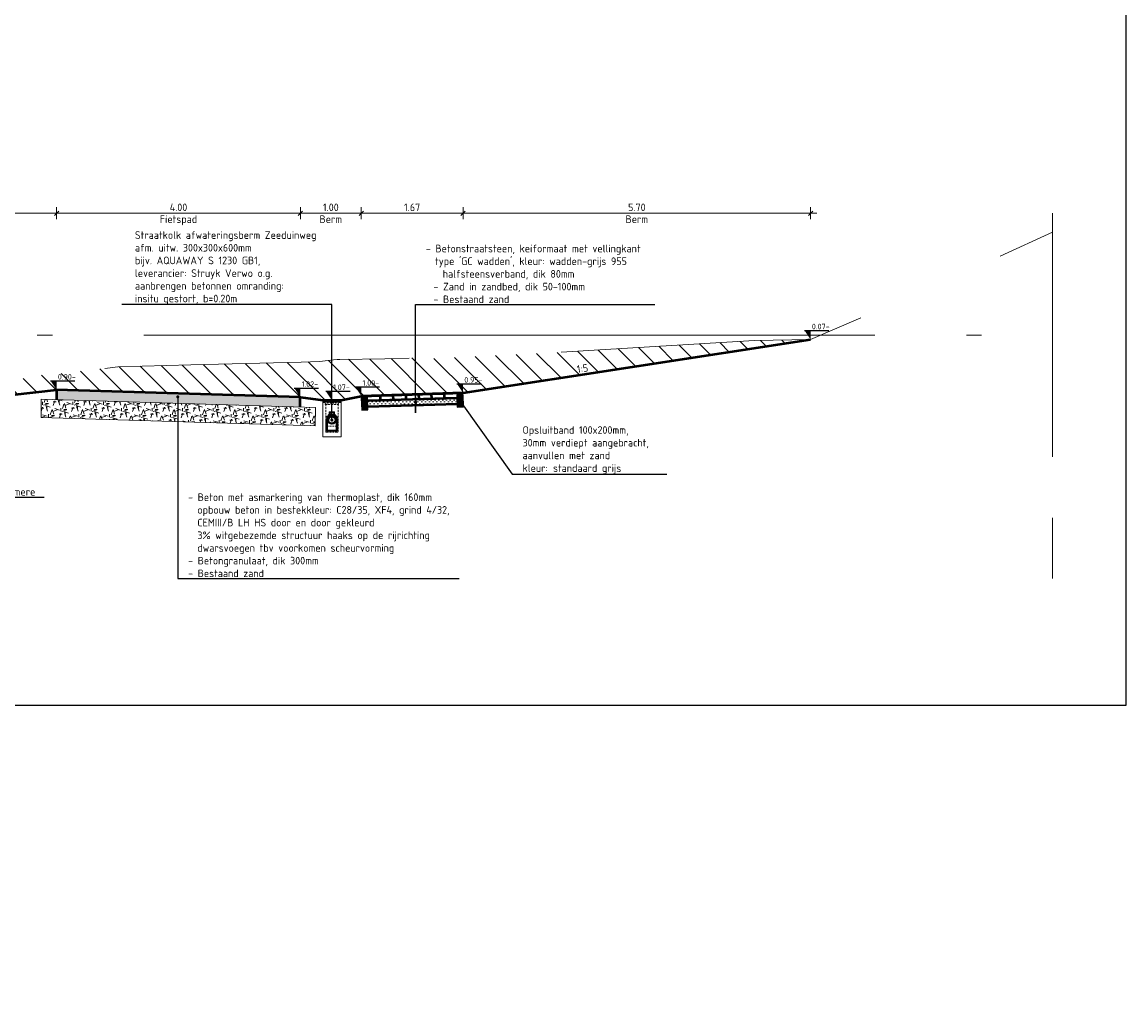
# Model space of a CAD drawing. Header units: metres. Extents: x 2162321 to 2882343, y 1364975 to 1365021.
# Tile 8 of 16: x 2162350 to 2162368, y 1364975 to 1364991. Entities that reach past the tile are written whole.
import ezdxf
from ezdxf import colors
from ezdxf.entities.mleader import LeaderData, LeaderLine
from ezdxf.enums import TextEntityAlignment as Align
from ezdxf.math import Vec2, Vec3

# ---------------------------------------------------------------- set-up
doc = ezdxf.new("R2010")
doc.units = ezdxf.units.M
for name, pattern in [('AL-NAP_LIJN-SO', [15.25, 12, -1.5, 0.25, -1.5]), ('HIDDEN', [0.375, 0.25, -0.125]), ('ZZ-AFBREEK-SO', [7, 4, -1, 1, -1])]:
    doc.linetypes.add(name, pattern=pattern)
doc.layers.get('Defpoints').update_dxf_attribs({"color": 151})
for name, color, linetype, lineweight in [('B-WE-GR-MAAIVELD-GD', 253, 'Continuous', 18), ('N-WE-AM-AFBREEKLIJN-G', 7, 'ZZ-AFBREEK-SO', 18), ('N-WE-GW-BERM-GD', 90, 'Continuous', 50), ('N-WE-GW-GROND_ONTGRAVEN-AD-100', 7, 'Continuous', 18), ('N-WE-GW-GROND_ZAND_CUNETZAND-AD-100', 50, 'Continuous', 18), ('N-WE-GW-GROND_ZAND_CUNETZAND-GD', 50, 'Continuous', 50), ('N-WE-RI-HWA_KOLK_STRAATKOLK-GD', 150, 'Continuous', 50), ('N-WE-VH-FUNDERING_GRANULAAT-AD-50', 7, 'Continuous', 18), ('N-WE-VH-KANTOPSLUITING_OPSLUITBAND-SD', 150, 'Continuous', 25), ('N-WE-VH-VERHARDING_BETON-AD-100', 7, 'Continuous', 18), ('N-WE-VH-VERHARDING_BETON-GD', 7, 'Continuous', 50), ('N-WE-VH-VERHARDING_BETONSTRAATSTEEN_KEIFORMAAT_GRIJS-GD', 251, 'Continuous', 50), ('X-XX-AL-M', 7, 'Continuous', 18), ('X-XX-AL-NAP-G', 7, 'AL-NAP_LIJN-SO', 18), ('X-XX-AL-PEILMAAT-SD', 7, 'Continuous', 25), ('X-XX-AL-T25', 7, 'Continuous', 25)]:
    doc.layers.add(name, color=color, linetype=linetype, lineweight=lineweight)
doc.layers.add('X-XX-AL-TEKENBLAD_HULPLIJN-GD', color=7, linetype='Continuous', lineweight=25, plot=False)
doc.styles.add('NLCS-ISO', font='NLCS-ISO.ttf')
doc.styles.add('NLCS-ISO-M50-T25', font='NLCS-ISO.ttf', dxfattribs={"height": 0.125})
doc.dimstyles.new('NLCS-M50-T25-SCHRAP_L2_H2', dxfattribs={"dimscale": 0.05, "dimtxt": 2.5, "dimasz": 1.4, "dimexe": 2, "dimexo": 2, "dimgap": 0.7, "dimtad": 1, "dimzin": 0, "dimdsep": 46, "dimtxsty": 'NLCS-ISO-M50-T25', "dimblk": 'OBLIQUE', "dimcen": 0, "dimdle": 2, "dimclrd": 256, "dimclre": 256, "dimclrt": 256, "dimazin": 0, "dimtfac": 1, "dimtdec": 3, "dimtofl": 0, "dimtmove": 0, "dimatfit": 3, "dimldrblk": 'OBLIQUE', "dimfxl": 2, "dimfxlon": 1, "dimtfillclr": 256, "dimtolj": 1, "dimtzin": 0, "dimlwd": -1, "dimlwe": -1, "dimarcsym": 0})

# ---------------------------------------------------------------- blocks, each defined once
blk = doc.blocks.new('_Oblique')
at = {"color": 0, "linetype": 'ByBlock', "lineweight": -2}
blk.add_line((-0.5, -0.5), (0.5, 0.5), dxfattribs=at)
blk = doc.blocks.new('*D12')
at = {"layer": 'Defpoints', "color": 0, "transparency": 16777216}
for p in [(2162354.696, 1364987.661), (2162350.696, 1364984.76), (2162354.696, 1364984.64)]:
    blk.add_point(p, dxfattribs=at)
at = {"layer": 'X-XX-AL-M', "transparency": 16777216}
for p, q in [((2162350.596, 1364987.661), (2162354.796, 1364987.661)), ((2162350.696, 1364987.561), (2162350.696, 1364987.761)), ((2162354.696, 1364987.561), (2162354.696, 1364987.761))]:
    blk.add_line(p, q, dxfattribs=at)
at = {"layer": 'X-XX-AL-M', "transparency": 16777216, "xscale": 0.06999999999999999, "yscale": 0.06999999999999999, "zscale": 0.06999999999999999, "rotation": 180}
blk.add_blockref('_Oblique', (2162350.696, 1364987.661), dxfattribs=at)
at = {"layer": 'X-XX-AL-M', "transparency": 16777216, "xscale": 0.06999999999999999, "yscale": 0.06999999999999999, "zscale": 0.06999999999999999}
blk.add_blockref('_Oblique', (2162354.696, 1364987.661), dxfattribs=at)
at = {"layer": 'X-XX-AL-M', "transparency": 16777216, "char_height": 0.125, "attachment_point": 5, "style": 'NLCS-ISO-M50-T25'}
for s, insert in [('\\A1;4.00', (2162352.696, 1364987.758)), ('\\A1;Fietspad', (2162352.696, 1364987.545))]:
    blk.add_mtext(s, dxfattribs=dict(at, insert=insert))
blk = doc.blocks.new('*D13')
at = {"layer": 'Defpoints', "color": 0, "transparency": 16777216}
for p in [(2162355.696, 1364987.661), (2162354.696, 1364984.64), (2162355.696, 1364984.66)]:
    blk.add_point(p, dxfattribs=at)
at = {"layer": 'X-XX-AL-M', "transparency": 16777216}
for p, q in [((2162354.596, 1364987.661), (2162355.796, 1364987.661)), ((2162354.696, 1364987.561), (2162354.696, 1364987.761)), ((2162355.696, 1364987.561), (2162355.696, 1364987.761))]:
    blk.add_line(p, q, dxfattribs=at)
at = {"layer": 'X-XX-AL-M', "transparency": 16777216, "xscale": 0.06999999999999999, "yscale": 0.06999999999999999, "zscale": 0.06999999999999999, "rotation": 180}
blk.add_blockref('_Oblique', (2162354.696, 1364987.661), dxfattribs=at)
at = {"layer": 'X-XX-AL-M', "transparency": 16777216, "xscale": 0.06999999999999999, "yscale": 0.06999999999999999, "zscale": 0.06999999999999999}
blk.add_blockref('_Oblique', (2162355.696, 1364987.661), dxfattribs=at)
at = {"layer": 'X-XX-AL-M', "transparency": 16777216, "char_height": 0.125, "attachment_point": 5, "style": 'NLCS-ISO-M50-T25'}
for s, insert in [('\\A1;1.00', (2162355.196, 1364987.758)), ('\\A1;Berm', (2162355.196, 1364987.563))]:
    blk.add_mtext(s, dxfattribs=dict(at, insert=insert))
blk = doc.blocks.new('*D14')
at = {"layer": 'Defpoints', "color": 0, "transparency": 16777216}
for p in [(2162357.365, 1364987.661), (2162357.365, 1364984.71), (2162355.696, 1364984.66)]:
    blk.add_point(p, dxfattribs=at)
at = {"layer": 'X-XX-AL-M', "transparency": 16777216}
for p, q in [((2162355.596, 1364987.661), (2162357.465, 1364987.661)), ((2162355.696, 1364987.561), (2162355.696, 1364987.761)), ((2162357.365, 1364987.561), (2162357.365, 1364987.761))]:
    blk.add_line(p, q, dxfattribs=at)
at = {"layer": 'X-XX-AL-M', "transparency": 16777216, "xscale": 0.06999999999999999, "yscale": 0.06999999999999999, "zscale": 0.06999999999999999, "rotation": 180}
blk.add_blockref('_Oblique', (2162355.696, 1364987.661), dxfattribs=at)
at = {"layer": 'X-XX-AL-M', "transparency": 16777216, "xscale": 0.06999999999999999, "yscale": 0.06999999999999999, "zscale": 0.06999999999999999}
blk.add_blockref('_Oblique', (2162357.365, 1364987.661), dxfattribs=at)
at = {"layer": 'X-XX-AL-M', "transparency": 16777216, "insert": (2162356.53, 1364987.758), "char_height": 0.125, "attachment_point": 5, "style": 'NLCS-ISO-M50-T25'}
blk.add_mtext('\\A1;1.67', dxfattribs=at)
blk = doc.blocks.new('*D15')
at = {"layer": 'Defpoints', "color": 0, "transparency": 16777216}
for p in [(2162363.07, 1364987.661), (2162363.07, 1364985.586), (2162357.366, 1364984.71)]:
    blk.add_point(p, dxfattribs=at)
at = {"layer": 'X-XX-AL-M', "transparency": 16777216}
for p, q in [((2162357.266, 1364987.661), (2162363.17, 1364987.661)), ((2162357.366, 1364987.561), (2162357.366, 1364987.761)), ((2162363.07, 1364987.561), (2162363.07, 1364987.761))]:
    blk.add_line(p, q, dxfattribs=at)
at = {"layer": 'X-XX-AL-M', "transparency": 16777216, "xscale": 0.06999999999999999, "yscale": 0.06999999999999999, "zscale": 0.06999999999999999, "rotation": 180}
blk.add_blockref('_Oblique', (2162357.366, 1364987.661), dxfattribs=at)
at = {"layer": 'X-XX-AL-M', "transparency": 16777216, "xscale": 0.06999999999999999, "yscale": 0.06999999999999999, "zscale": 0.06999999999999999}
blk.add_blockref('_Oblique', (2162363.07, 1364987.661), dxfattribs=at)
at = {"layer": 'X-XX-AL-M', "transparency": 16777216, "char_height": 0.125, "attachment_point": 5, "style": 'NLCS-ISO-M50-T25'}
for s, insert in [('\\A1;5.70', (2162360.218, 1364987.758)), ('\\A1;Berm', (2162360.218, 1364987.563))]:
    blk.add_mtext(s, dxfattribs=dict(at, insert=insert))
blk = doc.blocks.new('SAL-PEILMAAT_INFRACAD_H01-SOD')
blk.add_line((-2, 3), (6, 3))
blk.add_solid([(-2, 3), (0, 3), (0, 0)])
at = {"style": 'NLCS-ISO'}
blk.add_attdef('...', (0.4, 3.4), '', height=1.8, dxfattribs=at)
blk = doc.blocks.new('*D36')
at = {"layer": 'Defpoints', "color": 0, "transparency": 16777216}
for p in [(2162350.696, 1364987.661), (2162350.696, 1364984.76), (2162344.184, 1364984.03)]:
    blk.add_point(p, dxfattribs=at)
at = {"layer": 'X-XX-AL-M', "transparency": 16777216}
for p, q in [((2162344.084, 1364987.661), (2162350.796, 1364987.661)), ((2162344.184, 1364987.561), (2162344.184, 1364987.761)), ((2162350.696, 1364987.561), (2162350.696, 1364987.761))]:
    blk.add_line(p, q, dxfattribs=at)
at = {"layer": 'X-XX-AL-M', "transparency": 16777216, "xscale": 0.06999999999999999, "yscale": 0.06999999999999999, "zscale": 0.06999999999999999, "rotation": 180}
blk.add_blockref('_Oblique', (2162344.184, 1364987.661), dxfattribs=at)
at = {"layer": 'X-XX-AL-M', "transparency": 16777216, "xscale": 0.06999999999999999, "yscale": 0.06999999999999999, "zscale": 0.06999999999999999}
blk.add_blockref('_Oblique', (2162350.696, 1364987.661), dxfattribs=at)
at = {"layer": 'X-XX-AL-M', "transparency": 16777216, "char_height": 0.125, "attachment_point": 5, "style": 'NLCS-ISO-M50-T25'}
for s, insert in [('\\A1;6.51', (2162347.44, 1364987.758)), ('\\A1;Berm', (2162347.44, 1364987.563))]:
    blk.add_mtext(s, dxfattribs=dict(at, insert=insert))
blk = doc.blocks.new('SVH-KANTOPSLUITING_OPSLUITBAND_100X200-D')
blk.add_hatch(color=254).paths.add_polyline_path([(-0.1, -0.2), (0, -0.2), (0, 0), (-0.1, 0)])
at = {"flags": 128}
blk.add_lwpolyline([(-0.1, -0.2), (0, -0.2), (0, 0), (-0.1, 0)], close=True, dxfattribs=at)
blk = doc.blocks.new('_Dot')
at = {"color": 0, "linetype": 'ByBlock', "lineweight": -2}
blk.add_line((-0.5, 0), (-1, 0), dxfattribs=at)
at = {"color": 0, "linetype": 'ByBlock', "const_width": 0.5}
blk.add_lwpolyline([(-0.25, 0, 1), (0.25, 0, 1)], format="xyb", close=True, dxfattribs=at)
blk = doc.blocks.new('Straatkolk Aquaway S1230-60 GB1')
at = {"layer": 'N-WE-RI-HWA_KOLK_STRAATKOLK-GD', "lineweight": 18}
blk.add_lwpolyline([(0, 0.6), (0, 0.583), (0, 0.562), (0, 0), (0.3, 0), (0.3, 0.562), (0.3, 0.583), (0.3, 0.6)], close=True, dxfattribs=at)
for points in [[(0, 0.593), (0.3, 0.593)], [(0, 0.593), (0.017, 0.593)], [(0, 0.583), (0.042, 0.583), (0.042, 0.565)], [(0.042, 0.562), (0, 0.562)], [(0.033, 0.593), (0.05, 0.593)], [(0.042, 0.549), (0.042, 0.53), (0.071, 0.53)], [(0.077, 0.569), (0.05, 0.569), (0.05, 0.599), (0.071, 0.599)], [(0.05, 0.598), (0.062, 0.598), (0.069, 0.598), (0.075, 0.598), (0.075, 0.581), (0.077, 0.581), (0.077, 0.556), (0.09, 0.556), (0.09, 0.581), (0.092, 0.581), (0.092, 0.598), (0.101, 0.598), (0.109, 0.598), (0.117, 0.598), (0.117, 0.581), (0.12, 0.581), (0.12, 0.556), (0.135, 0.556), (0.135, 0.581), (0.138, 0.581), (0.138, 0.598), (0.146, 0.598), (0.154, 0.598), (0.163, 0.598), (0.163, 0.581), (0.165, 0.581), (0.165, 0.556), (0.18, 0.556), (0.18, 0.581), (0.182, 0.581), (0.182, 0.598), (0.191, 0.598), (0.199, 0.598), (0.207, 0.598), (0.207, 0.581), (0.21, 0.581), (0.21, 0.556), (0.222, 0.556), (0.222, 0.581), (0.225, 0.581), (0.225, 0.598), (0.231, 0.598), (0.237, 0.598), (0.25, 0.598)], [(0.05, 0.593), (0.05, 0.57)], [(0.05, 0.57), (0.05, 0.57)], [(0.05, 0.554), (0.05, 0.53), (0.05, 0.508)], [(0.086, 0.599), (0.118, 0.599)], [(0.09, 0.569), (0.12, 0.569)], [(0.134, 0.599), (0.166, 0.599)], [(0.135, 0.569), (0.165, 0.569)], [(0.18, 0.569), (0.21, 0.569)], [(0.182, 0.599), (0.213, 0.599)], [(0.229, 0.599), (0.25, 0.599), (0.25, 0.569), (0.222, 0.569)], [(0.257, 0.549), (0.257, 0.53), (0.229, 0.53)], [(0.25, 0.593), (0.267, 0.593)], [(0.251, 0.59), (0.25, 0.59)], [(0.251, 0.579), (0.25, 0.579)], [(0.251, 0.57), (0.25, 0.57)], [(0.251, 0.593), (0.251, 0.57)], [(0.251, 0.554), (0.251, 0.53), (0.251, 0.508)], [(0.3, 0.583), (0.257, 0.583), (0.257, 0.565)], [(0.3, 0.562), (0.257, 0.562)], [(0.283, 0.593), (0.3, 0.593)], [(0.05, 0.493), (0.05, 0.461)], [(0.05, 0.445), (0.05, 0.413)], [(0.05, 0.397), (0.05, 0.366)], [(0.086, 0.53), (0.118, 0.53)], [(0.134, 0.53), (0.166, 0.53)], [(0.182, 0.53), (0.213, 0.53)], [(0.251, 0.493), (0.251, 0.461)], [(0.251, 0.445), (0.251, 0.413)], [(0.251, 0.397), (0.251, 0.366)], [(0.05, 0.35), (0.05, 0.318)], [(0.05, 0.302), (0.05, 0.27)], [(0.05, 0.254), (0.05, 0.223)], [(0.05, 0.207), (0.05, 0.175)], [(0.251, 0.35), (0.251, 0.318)], [(0.251, 0.302), (0.251, 0.27)], [(0.251, 0.254), (0.251, 0.223)], [(0.251, 0.207), (0.251, 0.175)], [(0.05, 0.159), (0.05, 0.127)], [(0.142, 0.075), (0.11, 0.075)], [(0.19, 0.075), (0.158, 0.075)], [(0.251, 0.159), (0.251, 0.127)]]:
    blk.add_lwpolyline(points, dxfattribs=at)
at = {"layer": 'N-WE-RI-HWA_KOLK_STRAATKOLK-GD', "lineweight": 13}
for points in [[(0.142, 0.409), (0.111, 0.409), (0.11, 0.409), (0.109, 0.409), (0.108, 0.408), (0.108, 0.408), (0.107, 0.407), (0.107, 0.406), (0.106, 0.405), (0.106, 0.405), (0.106, 0.404), (0.106, 0.38), (0.106, 0.377), (0.105, 0.374), (0.103, 0.371), (0.102, 0.368), (0.099, 0.366), (0.097, 0.364), (0.087, 0.356), (0.084, 0.353)], [(0.115, 0.381), (0.115, 0.381), (0.115, 0.38), (0.116, 0.38), (0.116, 0.38), (0.116, 0.38), (0.117, 0.379), (0.124, 0.379), (0.124, 0.379), (0.125, 0.379), (0.125, 0.379), (0.126, 0.378), (0.126, 0.378), (0.126, 0.378), (0.126, 0.368), (0.126, 0.368), (0.126, 0.367), (0.126, 0.367), (0.125, 0.367), (0.125, 0.367), (0.125, 0.367), (0.124, 0.366), (0.114, 0.362), (0.104, 0.357), (0.102, 0.356)], [(0.197, 0.356), (0.196, 0.357), (0.186, 0.362), (0.175, 0.366), (0.175, 0.367), (0.174, 0.367), (0.174, 0.367), (0.174, 0.368), (0.174, 0.368), (0.174, 0.378), (0.174, 0.378), (0.174, 0.378), (0.174, 0.378), (0.174, 0.379), (0.175, 0.379), (0.175, 0.379), (0.176, 0.379), (0.176, 0.379), (0.183, 0.379), (0.183, 0.38), (0.184, 0.38), (0.184, 0.38), (0.184, 0.38), (0.185, 0.38), (0.185, 0.38), (0.185, 0.381), (0.185, 0.381), (0.185, 0.394), (0.185, 0.394), (0.185, 0.395), (0.185, 0.395), (0.185, 0.395), (0.185, 0.396), (0.184, 0.396), (0.184, 0.396), (0.183, 0.397), (0.183, 0.397), (0.182, 0.397), (0.15, 0.397), (0.118, 0.397), (0.117, 0.397), (0.116, 0.397), (0.116, 0.396), (0.116, 0.396), (0.116, 0.396), (0.116, 0.396), (0.115, 0.395), (0.115, 0.395), (0.115, 0.394), (0.115, 0.394), (0.115, 0.381), (0.115, 0.372), (0.115, 0.372), (0.115, 0.372), (0.115, 0.371), (0.116, 0.371), (0.116, 0.371), (0.116, 0.37), (0.117, 0.37), (0.126, 0.37), (0.142, 0.37)], [(0.158, 0.409), (0.189, 0.409), (0.19, 0.409), (0.19, 0.409), (0.191, 0.408), (0.192, 0.408), (0.193, 0.407), (0.193, 0.406), (0.193, 0.405), (0.194, 0.405), (0.194, 0.404), (0.194, 0.38), (0.194, 0.377), (0.195, 0.374), (0.196, 0.371), (0.198, 0.368), (0.2, 0.366), (0.203, 0.364), (0.213, 0.356), (0.216, 0.353)], [(0.158, 0.37), (0.174, 0.37), (0.183, 0.37), (0.183, 0.37), (0.184, 0.371), (0.184, 0.371), (0.184, 0.371), (0.185, 0.371), (0.185, 0.372), (0.185, 0.372), (0.185, 0.372), (0.185, 0.381)], [(0.052, 0.246), (0.052, 0.276), (0.052, 0.282), (0.053, 0.294), (0.054, 0.298)], [(0.052, 0.199), (0.052, 0.231)], [(0.052, 0.151), (0.052, 0.183)], [(0.073, 0.342), (0.071, 0.339), (0.064, 0.328), (0.059, 0.317), (0.058, 0.314)], [(0.065, 0.306), (0.065, 0.304), (0.063, 0.293), (0.062, 0.282), (0.062, 0.255)], [(0.062, 0.239), (0.062, 0.207)], [(0.062, 0.192), (0.062, 0.16)], [(0.09, 0.346), (0.086, 0.343), (0.079, 0.334), (0.073, 0.325), (0.071, 0.321)], [(0.229, 0.321), (0.227, 0.325), (0.221, 0.334), (0.213, 0.343), (0.21, 0.346)], [(0.242, 0.314), (0.241, 0.317), (0.236, 0.328), (0.229, 0.339), (0.227, 0.342)], [(0.238, 0.255), (0.238, 0.282), (0.237, 0.293), (0.235, 0.304), (0.234, 0.306)], [(0.238, 0.207), (0.238, 0.239)], [(0.238, 0.16), (0.238, 0.192)], [(0.248, 0.246), (0.248, 0.276), (0.248, 0.282), (0.247, 0.294), (0.246, 0.299)], [(0.248, 0.231), (0.248, 0.199)], [(0.248, 0.183), (0.248, 0.151)], [(0.094, 0.101), (0.058, 0.101), (0.057, 0.101), (0.056, 0.101), (0.055, 0.102), (0.054, 0.102), (0.054, 0.103), (0.053, 0.103), (0.053, 0.104), (0.052, 0.105), (0.052, 0.106), (0.052, 0.135)], [(0.062, 0.144), (0.062, 0.117), (0.062, 0.116), (0.062, 0.115), (0.063, 0.114), (0.063, 0.113), (0.064, 0.112), (0.065, 0.112), (0.066, 0.111), (0.067, 0.111), (0.068, 0.111), (0.094, 0.111)], [(0.094, 0.175), (0.067, 0.175)], [(0.142, 0.175), (0.11, 0.175)], [(0.11, 0.111), (0.142, 0.111)], [(0.142, 0.101), (0.11, 0.101)], [(0.19, 0.175), (0.158, 0.175)], [(0.158, 0.111), (0.19, 0.111)], [(0.19, 0.101), (0.158, 0.101)], [(0.232, 0.175), (0.205, 0.175)], [(0.205, 0.111), (0.232, 0.111), (0.233, 0.111), (0.234, 0.111), (0.235, 0.112), (0.236, 0.112), (0.237, 0.113), (0.237, 0.114), (0.237, 0.115), (0.238, 0.116), (0.238, 0.117), (0.238, 0.144)], [(0.205, 0.101), (0.243, 0.101), (0.243, 0.101), (0.244, 0.101), (0.245, 0.102), (0.245, 0.102), (0.246, 0.103), (0.247, 0.103), (0.247, 0.104), (0.247, 0.105), (0.248, 0.106), (0.248, 0.135)]]:
    blk.add_lwpolyline(points, dxfattribs=at)
at = {"layer": 'N-WE-RI-HWA_KOLK_STRAATKOLK-GD', "lineweight": 35}
for points in [[(0.067, 0.276), (0.067, 0.108)], [(0.232, 0.108), (0.232, 0.276)], [(0.069, 0.106), (0.23, 0.106)]]:
    blk.add_lwpolyline(points, dxfattribs=at)
at = {"layer": 'N-WE-RI-HWA_KOLK_STRAATKOLK-GD', "lineweight": 18}
for points in [[(0.094, 0.075), (0.064, 0.075, -0.415349), (0.05, 0.09), (0.05, 0.112)], [(0.251, 0.112), (0.251, 0.09, -0.393098), (0.235, 0.075), (0.205, 0.075)]]:
    blk.add_lwpolyline(points, format="xyb", dxfattribs=at)
at = {"layer": 'N-WE-RI-HWA_KOLK_STRAATKOLK-GD', "lineweight": 35}
for radius in [0.0624, 0.0573]:
    blk.add_circle((0.15, 0.276), radius, dxfattribs=at)
for centre, radius, start, end in [((0.15, 0.276), 0.0823, 0, 180), ((0.07, 0.108), 0.0019, 179.9999, 270.0001), ((0.23, 0.108), 0.0019, 269.9999, 0.0001)]:
    blk.add_arc(centre, radius, start, end, dxfattribs=at)

msp = doc.modelspace()

# ---------------------------------------------------------------- hatches: boundary and pattern name
at = {"layer": 'N-WE-GW-GROND_ONTGRAVEN-AD-100'}
h = msp.add_hatch(dxfattribs=at)
h.set_pattern_fill('AGW-WERK_ONTGRAVEN-SO', color=256, scale=0.05, pattern_type=2)
h.set_pattern_definition([(135, (-14.2, 20.3), (-0.176776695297, -0.176776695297), [])])
h.paths.add_polyline_path([(2162363.07, 1364985.586), (2162362.149, 1364985.57), (2162358.787, 1364985.369), (2162356.682, 1364985.266), (2162356.617, 1364985.276), (2162356.57, 1364985.286), (2162356.084, 1364985.27), (2162355.341, 1364985.262), (2162355.301, 1364985.262), (2162355.241, 1364985.252), (2162355.017, 1364985.225), (2162354.709, 1364985.217), (2162352.896, 1364985.173), (2162351.701, 1364985.139), (2162350.778, 1364985.031), (2162350.347, 1364984.994), (2162349.324, 1364984.744), (2162348.217, 1364984.482), (2162350.696, 1364984.76), (2162354.696, 1364984.64), (2162355.063, 1364984.589), (2162355.363, 1364984.589), (2162355.696, 1364984.66), (2162357.366, 1364984.71)])
h.paths.add_polyline_path([(2162350.596, 1364984.91), (2162350.696, 1364984.91), (2162350.696, 1364984.76)], flags=24)
edge = h.paths.add_edge_path(flags=16)
edge.add_line((2162350.596, 1364984.91), (2162350.996, 1364984.91))
h.paths.add_polyline_path([(2162350.694, 1364984.907), (2162351.018, 1364984.907), (2162351.018, 1364985.042), (2162350.694, 1364985.042)], flags=24)
h.paths.add_polyline_path([(2162354.596, 1364984.79), (2162354.696, 1364984.79), (2162354.696, 1364984.64)], flags=24)
edge = h.paths.add_edge_path(flags=16)
edge.add_line((2162354.596, 1364984.79), (2162354.996, 1364984.79))
h.paths.add_polyline_path([(2162354.693, 1364984.787), (2162354.999, 1364984.787), (2162354.999, 1364984.922), (2162354.693, 1364984.922)], flags=24)
h.paths.add_polyline_path([(2162355.596, 1364984.81), (2162355.696, 1364984.81), (2162355.696, 1364984.66)], flags=24)
edge = h.paths.add_edge_path(flags=16)
edge.add_line((2162355.596, 1364984.81), (2162355.996, 1364984.81))
h.paths.add_polyline_path([(2162355.693, 1364984.807), (2162355.999, 1364984.807), (2162355.999, 1364984.942), (2162355.693, 1364984.942)], flags=24)
h.paths.add_polyline_path([(2162357.266, 1364984.86), (2162357.366, 1364984.86), (2162357.366, 1364984.71)], flags=24)
edge = h.paths.add_edge_path(flags=16)
edge.add_line((2162357.266, 1364984.86), (2162357.666, 1364984.86))
h.paths.add_polyline_path([(2162357.363, 1364984.857), (2162357.687, 1364984.857), (2162357.687, 1364984.992), (2162357.363, 1364984.992)], flags=24)
h.paths.add_polyline_path([(2162359.215, 1364985.012), (2162359.462, 1364985.051), (2162359.433, 1364985.236), (2162359.186, 1364985.198)], flags=24)
at = {"layer": 'N-WE-GW-GROND_ZAND_CUNETZAND-AD-100'}
h = msp.add_hatch(dxfattribs=at)
h.set_pattern_fill('AGW-GROND_ZAND_CUNETZAND-SOD', color=256, scale=0.05, pattern_type=2)
h.set_pattern_definition([(0, (0, 0), (0.03125, 0.03125), [0, -0.0625])])
h.paths.add_polyline_path([(2162357.267, 1364984.627), (2162356.585, 1364984.606), (2162356.585, 1364984.506), (2162357.27, 1364984.527)])
h.paths.add_polyline_path([(2162356.585, 1364984.606), (2162355.797, 1364984.583), (2162355.8, 1364984.483), (2162356.585, 1364984.506)])
at = {"layer": 'N-WE-VH-FUNDERING_GRANULAAT-AD-50'}
h = msp.add_hatch(dxfattribs=at)
h.set_pattern_fill('AVH-FUNDERING_GRANULAAT_BETON-SOD', color=256, scale=0.05, pattern_type=2)
h.set_pattern_definition([(0, (0.0125, 0.0375), (0.2, 0.1), [0.05, -0.45]), (18.43495, (0.0375, -0.0625), (0.19999998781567, 0.10000023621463), [0.079057, -1.502082]), (71.56505, (0.0125, 0.0375), (0.150000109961, -0.050000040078), [0.079057, -0.079057]), (90, (0.0375, -0.0625), (-0.1, 0.2), [0.05, -0.45]), (108.43495, (0.0625, 0.0375), (-0.10000023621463, 0.19999998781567), [0.079057, -1.502082]), (161.56505, (-0.0375, 0.0125), (0.050000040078, 0.150000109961), [0.079057, -0.079057]), (180, (-0.0125, -0.0375), (-0.2, -0.1), [0.05, -0.45]), (198.43495, (-0.0375, 0.0625), (-0.19999998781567, -0.10000023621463), [0.079057, -1.502082]), (270, (-0.0375, 0.0625), (0.1, -0.2), [0.05, -0.45]), (288.43495, (-0.0625, -0.0375), (0.10000023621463, -0.19999998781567), [0.079057, -1.502082])])
h.paths.add_polyline_path([(2162354.938, 1364984.172), (2162354.943, 1364984.472), (2162351.282, 1364984.582), (2162350.947, 1364984.503), (2162350.584, 1364984.425), (2162350.441, 1364984.391), (2162350.44, 1364984.307)])
h.paths.add_polyline_path([(2162350.947, 1364984.503), (2162351.282, 1364984.582), (2162350.444, 1364984.607), (2162350.441, 1364984.391), (2162350.584, 1364984.425)])
at = {"layer": 'N-WE-VH-VERHARDING_BETON-AD-100'}
h = msp.add_hatch(dxfattribs=at)
h.set_pattern_fill('AVH-BETON-SO', color=256, scale=0.04, pattern_type=2)
h.set_pattern_definition([(45, (0.04, 0.04), (0, 0.169705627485), [0.0056568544, -0.082024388, 0, -0.082024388]), (45, (0.04924, 0.03617), (0, 0.169705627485), [0.0056568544, -0.082024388, 0, -0.082024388]), (337.5, (0.044, 0.044), (-9.8e-11, -0.169705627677), [0.01, -0.059943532, 0, -0.05983532]), (337.5, (0.04, 0.04), (-9.8e-11, -0.169705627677), [0.01, -0.059943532, 0, -0.05983532]), (60, (0, 0), (-0.0799999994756, 0.138564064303), [0.0075, -0.07625, 0, -0.07625]), (120, (0, 0), (-0.1599999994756, 3.03e-10), [0.0075, -0.07625, 0, -0.07625]), (0, (-0.00375, 0.0065), (0.08, 0.138564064), [0.0075, -0.07625, 0, -0.07625])])
h.paths.add_polyline_path([(2162350.696, 1364984.76), (2162350.694, 1364984.6), (2162354.693, 1364984.48), (2162354.695, 1364984.64)])

# ---------------------------------------------------------------- linework, layer by layer
at = {"layer": 'B-WE-GR-MAAIVELD-GD', "linetype": 'HIDDEN', "lineweight": 13, "ltscale": 20, "flags": 128}
msp.add_lwpolyline([(2162321.626, 1364983.638), (2162329.759, 1364983.841), (2162329.911, 1364983.835), (2162330.542, 1364983.829), (2162330.997, 1364983.83), (2162331.075, 1364983.827), (2162331.827, 1364983.823), (2162332.093, 1364983.822), (2162332.162, 1364983.819), (2162332.195, 1364983.82), (2162332.622, 1364983.804), (2162332.679, 1364983.806), (2162333.094, 1364983.823), (2162335.411, 1364983.804), (2162336.126, 1364983.797), (2162338.231, 1364983.781), (2162338.871, 1364983.776), (2162342.165, 1364983.739), (2162342.309, 1364983.738), (2162344.878, 1364983.798), (2162346.758, 1364984.178), (2162348.174, 1364984.472), (2162349.324, 1364984.744), (2162350.347, 1364984.994), (2162350.778, 1364985.031), (2162351.701, 1364985.139), (2162352.896, 1364985.173), (2162354.709, 1364985.217), (2162355.017, 1364985.225), (2162355.241, 1364985.252), (2162355.301, 1364985.262), (2162355.341, 1364985.262), (2162356.084, 1364985.27), (2162356.57, 1364985.286), (2162356.617, 1364985.276), (2162356.682, 1364985.266), (2162358.787, 1364985.369), (2162362.149, 1364985.57), (2162363.07, 1364985.586), (2162365.134, 1364986.479), (2162367.038, 1364987.352)], dxfattribs=at)
at = {"layer": 'N-WE-AM-AFBREEKLIJN-G', "flags": 128}
msp.add_lwpolyline([(2162367.038, 1364987.661), (2162367.038, 1364981.661)], dxfattribs=at)
at = {"layer": 'N-WE-GW-BERM-GD', "flags": 128}
for points in [[(2162357.366, 1364984.71), (2162363.07, 1364985.586)], [(2162344.184, 1364984.03), (2162350.696, 1364984.76)], [(2162354.696, 1364984.64), (2162355.063, 1364984.589), (2162355.363, 1364984.589), (2162355.696, 1364984.66)]]:
    msp.add_lwpolyline(points, dxfattribs=at)
at = {"layer": 'N-WE-GW-GROND_ZAND_CUNETZAND-GD', "flags": 128}
for points in [[(2162357.268, 1364984.627), (2162355.798, 1364984.583)], [(2162357.271, 1364984.527), (2162355.801, 1364984.483)]]:
    msp.add_lwpolyline(points, dxfattribs=at)
at = {"layer": 'N-WE-VH-FUNDERING_GRANULAAT-AD-50', "flags": 128}
for points in [[(2162350.444, 1364984.607), (2162350.44, 1364984.307)], [(2162350.444, 1364984.607), (2162354.943, 1364984.472)], [(2162354.943, 1364984.472), (2162354.938, 1364984.172), (2162350.44, 1364984.307)]]:
    msp.add_lwpolyline(points, dxfattribs=at)
at = {"layer": 'N-WE-VH-VERHARDING_BETON-GD', "flags": 128}
msp.add_lwpolyline([(2162354.693, 1364984.48), (2162354.695, 1364984.64), (2162350.696, 1364984.76), (2162350.694, 1364984.6)], dxfattribs=at)
at = {"layer": 'N-WE-VH-VERHARDING_BETONSTRAATSTEEN_KEIFORMAAT_GRIJS-GD', "flags": 128}
for points in [[(2162355.696, 1364984.66), (2162357.366, 1364984.71)], [(2162357.365, 1364984.71), (2162355.696, 1364984.66)], [(2162357.055, 1364984.7), (2162357.058, 1364984.621)], [(2162356.006, 1364984.669), (2162356.008, 1364984.589)], [(2162356.216, 1364984.675), (2162356.218, 1364984.595)], [(2162356.425, 1364984.682), (2162356.428, 1364984.602)], [(2162356.635, 1364984.688), (2162356.638, 1364984.608)], [(2162356.845, 1364984.694), (2162356.848, 1364984.614)]]:
    msp.add_lwpolyline(points, dxfattribs=at)
at = {"layer": 'X-XX-AL-NAP-G', "flags": 128}
msp.add_lwpolyline([(2162321.626, 1364985.661), (2162367.038, 1364985.661)], dxfattribs=at)
at = {"layer": 'X-XX-AL-TEKENBLAD_HULPLIJN-GD', "color": 2, "flags": 128}
msp.add_lwpolyline([(2162320.794, 1365020.63), (2162368.244, 1365020.63), (2162368.244, 1364979.58), (2162320.794, 1364979.58)], close=True, dxfattribs=at)

# ---------------------------------------------------------------- block references
msp.add_blockref('Straatkolk Aquaway S1230-60 GB1', (2162355.063, 1364983.989))
at = {"layer": 'N-WE-VH-KANTOPSLUITING_OPSLUITBAND-SD', "rotation": 1.714756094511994}
for p in [(2162355.796, 1364984.633), (2162357.365, 1364984.68)]:
    msp.add_blockref('SVH-KANTOPSLUITING_OPSLUITBAND_100X200-D', p, dxfattribs=at)
at = {"layer": 'X-XX-AL-PEILMAAT-SD', "xscale": 0.05, "yscale": 0.05}
for p, zscale, values in [((2162363.07, 1364985.586), 0.1, {'...': '0.07-'}), ((2162350.696, 1364984.76), 0.1, {'...': '0.90-'}), ((2162354.696, 1364984.64), 0.1, {'...': '1.02-'}), ((2162355.696, 1364984.66), 0.1, {'...': '1.00-'}), ((2162357.366, 1364984.71), 0.1, {'...': '0.95-'}), ((2162355.213, 1364984.589), 0.05, {'...': '1.07-'})]:
    msp.add_blockref('SAL-PEILMAAT_INFRACAD_H01-SOD', p, dxfattribs=dict(at, zscale=zscale)).add_auto_attribs(values)

# ---------------------------------------------------------------- texts
at = {"layer": 'X-XX-AL-T25', "style": 'NLCS-ISO-M50-T25'}
msp.add_text('1:5', height=0.125, rotation=8.9337, dxfattribs=at).set_placement((2162359.341, 1364985.013), align=Align.BOTTOM_CENTER)

# ---------------------------------------------------------------- dimensions: what is measured, and where the dimension line sits
at = {"layer": 'X-XX-AL-M'}
for base, p1, p2, text, picture, middle in [((2162350.696, 1364987.661), (2162344.184, 1364984.03), (2162350.696, 1364984.76), '<>\\XBerm', '*D36', (2162347.44, 1364987.661)), ((2162354.696, 1364987.661), (2162350.696, 1364984.76), (2162354.696, 1364984.64), '<>\\XFietspad', '*D12', (2162352.696, 1364987.661)), ((2162355.696, 1364987.661), (2162354.696, 1364984.64), (2162355.696, 1364984.66), '<>\\XBerm', '*D13', (2162355.196, 1364987.661)), ((2162363.07, 1364987.661), (2162357.366, 1364984.71), (2162363.07, 1364985.586), '<>\\XBerm', '*D15', (2162360.218, 1364987.661))]:
    dim = msp.add_linear_dim(base=base, p1=p1, p2=p2, text=text, dimstyle='NLCS-M50-T25-SCHRAP_L2_H2', dxfattribs=at)
    dim.commit()
    dim.dimension.update_dxf_attribs({"geometry": picture, "text_midpoint": middle})
dim = msp.add_linear_dim(base=(2162357.365, 1364987.661), p1=(2162355.696, 1364984.66), p2=(2162357.365, 1364984.71), dimstyle='NLCS-M50-T25-SCHRAP_L2_H2', dxfattribs=at)
dim.commit()
dim.dimension.update_dxf_attribs({"geometry": '*D14', "text_midpoint": (2162356.53, 1364987.758)})

# ---------------------------------------------------------------- leaders
at = {"layer": 'X-XX-AL-T25'}
ml = msp.add_multileader_mtext('Standard', dxfattribs=at)
ml.set_content('\\A1;Straatkolk afwateringsberm Zeeduinweg\\Pafm. uitw. 300x300x600mm\\Pbijv. AQUAWAY S 1230 GB1, \\Pleverancier: Struyk Verwo o.g.\\Paanbrengen betonnen omranding:\\Pinsitu gestort, b=0.20m', color=256, style='NLCS-ISO-M50-T25')
ml.set_leader_properties(color=256, linetype='ByLayer', lineweight=-1)
ml.set_arrow_properties(name='DOT')
ml.build(insert=Vec2(0, 0))
ml.multileader.update_dxf_attribs({"text_left_attachment_type": 5, "text_right_attachment_type": 5, "dogleg_length": 0.125, "arrow_head_size": 0.05})
ctx = ml.context
ctx.base_point, ctx.char_height, ctx.arrow_head_size, ctx.landing_gap_size, ctx.plane_origin = Vec3(2162351.936, 1364986.161), 0.125, 0.05, 0.045, Vec3(2162354.151, 1364983.273)
ctx.left_attachment, ctx.right_attachment = 5, 5
notes = []
notes.append((ctx, [(0, (1, 1, 0), (2162355.213, 1364986.161), (-1, 0), 0.125, [(0, [(2162355.213, 1364984.265)], 0, [])])]))
ctx.mtext.insert, ctx.mtext.flow_direction = Vec3(2162351.981, 1364987.365), 5
ml = msp.add_multileader_mtext('Standard', dxfattribs=at)
ml.set_content("- Betonstraatsteen, keiformaat met vellingkant\\P  type 'GC wadden', kleur: wadden-grijs 955\\P\\pxi-3,l4,t4;  halfsteensverband, dik 80mm\\P- Zand in zandbed, dik 50-100mm\\P- Bestaand zand", color=256, style='NLCS-ISO-M50-T25')
ml.set_leader_properties(color=256, linetype='ByLayer', lineweight=-1)
ml.set_arrow_properties(name='DOT')
ml.build(insert=Vec2(0, 0))
ml.multileader.update_dxf_attribs({"text_left_attachment_type": 5, "text_right_attachment_type": 5, "dogleg_length": 0.125, "arrow_head_size": 0.05})
ctx = ml.context
ctx.base_point, ctx.char_height, ctx.arrow_head_size, ctx.landing_gap_size, ctx.plane_origin = Vec3(2162356.71, 1364986.161), 0.125, 0.05, 0.045, Vec3(2162358.752, 1364985.015)
ctx.left_attachment, ctx.right_attachment = 5, 5
notes.append((ctx, [(1, (1, 1, 0), (2162356.585, 1364986.161), (1, 0), 0.125, [(0, [(2162356.585, 1364984.559), (2162356.585, 1364984.649), (2162356.585, 1364984.382)], 0, [])])]))
ctx.mtext.insert, ctx.mtext.flow_direction = Vec3(2162356.755, 1364987.144), 5
ml = msp.add_multileader_mtext('Standard', dxfattribs=at)
ml.set_content('- Beton met asmarkering van thermoplast, dik 160mm\\P  opbouw beton in bestekkleur: C28/35, XF4, grind 4/32, \\P  CEMIII/B LH HS door en door gekleurd\\P  3% witgebezemde structuur haaks op de rijrichting\\P  dwarsvoegen tbv voorkomen scheurvorming\\P- Betongranulaat, dik 300mm\\P- Bestaand zand', color=256, style='NLCS-ISO-M50-T25')
ml.set_leader_properties(color=256, linetype='ByLayer', lineweight=-1)
ml.set_arrow_properties(name='DOT')
ml.build(insert=Vec2(0, 0))
ml.multileader.update_dxf_attribs({"text_left_attachment_type": 5, "text_right_attachment_type": 5, "dogleg_length": 0.125, "arrow_head_size": 0.05})
ctx = ml.context
ctx.base_point, ctx.char_height, ctx.arrow_head_size, ctx.landing_gap_size, ctx.plane_origin = Vec3(2162352.809, 1364981.661), 0.125, 0.05, 0.045, Vec3(2162352.684, 1364984.62)
ctx.left_attachment, ctx.right_attachment = 5, 5
notes.append((ctx, [(0, (1, 1, 0), (2162352.684, 1364981.661), (1, 0), 0.125, [(2, [(2162352.684, 1364984.646), (2162352.687, 1364984.392), (2162352.687, 1364984.04)], 0, [])])]))
ctx.mtext.insert, ctx.mtext.flow_direction = Vec3(2162352.854, 1364983.061), 5
ml = msp.add_multileader_mtext('Standard', dxfattribs=at)
ml.set_content('Opsluitband 100x200mm,\\P30mm verdiept aangebracht, \\Paanvullen met zand\\Pkleur:^Istandaard grijs', color=256, style='NLCS-ISO-M50-T25')
ml.set_leader_properties(color=256, linetype='ByLayer', lineweight=-1)
ml.set_arrow_properties(name='DOT')
ml.build(insert=Vec2(0, 0))
ml.multileader.update_dxf_attribs({"text_left_attachment_type": 5, "text_right_attachment_type": 5, "dogleg_length": 0.125, "arrow_head_size": 0.05})
ctx = ml.context
ctx.base_point, ctx.char_height, ctx.arrow_head_size, ctx.landing_gap_size, ctx.plane_origin = Vec3(2162358.297, 1364983.376), 0.125, 0.05, 0.045, Vec3(2162357.318, 1364984.578)
ctx.left_attachment, ctx.right_attachment = 5, 5
notes.append((ctx, [(0, (1, 1, 0), (2162358.172, 1364983.376), (1, 0), 0.125, [(0, [(2162357.318, 1364984.578)], 0, [])])]))
ctx.mtext.insert, ctx.mtext.flow_direction = Vec3(2162358.342, 1364984.164), 5
ml = msp.add_multileader_mtext('Standard', dxfattribs=at)
ml.set_content('LS kabel\\PGemeente Almere', color=256, style='NLCS-ISO-M50-T25')
ml.set_leader_properties(color=256, linetype='ByLayer', lineweight=-1)
ml.set_arrow_properties(name='DOT')
ml.build(insert=Vec2(0, 0))
ml.multileader.update_dxf_attribs({"text_left_attachment_type": 5, "text_right_attachment_type": 5, "dogleg_length": 0.125, "arrow_head_size": 0.05})
ctx = ml.context
ctx.base_point, ctx.char_height, ctx.arrow_head_size, ctx.landing_gap_size, ctx.plane_origin = Vec3(2162349.009, 1364983), 0.125, 0.05, 0.045, Vec3(2162348.884, 1364983.64)
ctx.left_attachment, ctx.right_attachment = 5, 5
notes.append((ctx, [(1, (1, 1, 0), (2162348.884, 1364983), (1, 0), 0.125, [(0, [(2162348.884, 1364983.64)], 0, [])])]))
ctx.mtext.insert, ctx.mtext.width, ctx.mtext.flow_direction = Vec3(2162349.054, 1364983.358), 1.87243, 5
for ctx, leaders in notes:
    for number, flags, end, landing, length, lines in leaders:
        leader = LeaderData()
        leader.index, (leader.has_last_leader_line, leader.has_dogleg_vector, leader.attachment_direction) = number, flags
        leader.last_leader_point, leader.dogleg_vector, leader.dogleg_length = Vec3(end), Vec3(landing), length
        for number, points, colour, breaks in lines:
            line = LeaderLine()
            line.index, line.vertices, line.color, line.breaks = number, Vec3.list(points), colors.encode_raw_color(colour), breaks
            leader.lines.append(line)
        ctx.leaders.append(leader)

doc.saveas('drawing.dxf')
